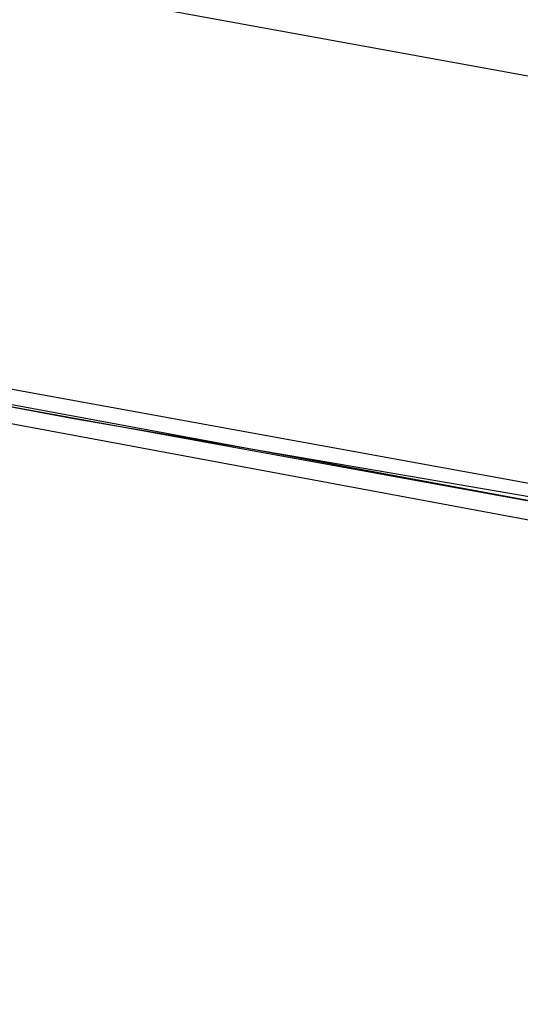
# Model space of a CAD drawing. Header units: feet. Extents: x -79 to 198, y -22 to 181.
# Tile 72 of 256: x 42.975 to 43.728, y 17.322 to 18.804. Entities that reach past the tile are written whole.
import ezdxf

# ---------------------------------------------------------------- set-up
doc = ezdxf.new("R2010")
doc.units = ezdxf.units.FT
doc.layers.add('A-LINEA', color=7, linetype='CONTINUOUS')

msp = doc.modelspace()

# ---------------------------------------------------------------- linework, layer by layer
at = {"layer": 'A-LINEA'}
msp.add_line((40.4267, 19.3244), (44.08, 18.6578), dxfattribs=at)
msp.add_line((40.4267, 19.3244), (44.08, 18.6578), dxfattribs=at)
for points in [[(26.7067, 23.3511), (28.04, 21.6178), (31.0267, 20.8311), (34.0133, 20.0978), (37.0133, 19.4044), (40.0267, 18.7778), (43.0533, 18.2044), (46.0933, 17.6844), (49.1467, 17.2178), (52.2, 16.8044), (55.2533, 16.4444), (58.32, 16.1511), (60.4, 16.0178), (62.48, 15.9511), (64.5467, 15.9244), (66.6267, 15.9511), (68.7067, 16.0178), (70.7867, 16.1511), (72.8533, 16.3244), (74.92, 16.5511), (76.9867, 16.8178), (79.04, 17.1511), (81.08, 17.5244), (83.12, 17.9378)], [(26.7067, 23.3511), (28.04, 21.6178), (31.0267, 20.8311), (34.0133, 20.0978), (37.0133, 19.4044), (40.0267, 18.7778), (43.0533, 18.2044), (46.0933, 17.6844), (49.1467, 17.2178), (52.2, 16.8044), (55.2533, 16.4444), (58.32, 16.1511), (60.4, 16.0178), (62.48, 15.9511), (64.5467, 15.9244), (66.6267, 15.9511), (68.7067, 16.0178), (70.7867, 16.1511), (72.8533, 16.3244), (74.92, 16.5511), (76.9867, 16.8178), (79.04, 17.1511), (81.08, 17.5244), (83.12, 17.9378)], [(40.2, 18.7378), (44.08, 18.0178), (44.08, 18.0311), (44.08, 18.0444), (40.2, 18.7511), (40.2, 18.7378)], [(40.2, 18.7378), (44.08, 18.0178), (44.08, 18.0311), (44.08, 18.0444), (40.2, 18.7511), (40.2, 18.7378)], [(40.2, 18.7111), (44.0667, 17.9911), (44.08, 17.9911), (44.08, 18.0178), (40.2, 18.7244), (40.1867, 18.7111), (40.2, 18.7111)], [(40.2, 18.7111), (44.0667, 17.9911), (44.08, 17.9911), (44.08, 18.0178), (40.2, 18.7244), (40.1867, 18.7111), (40.2, 18.7111)]]:
    msp.add_lwpolyline(points, dxfattribs=at)

doc.saveas('drawing.dxf')
